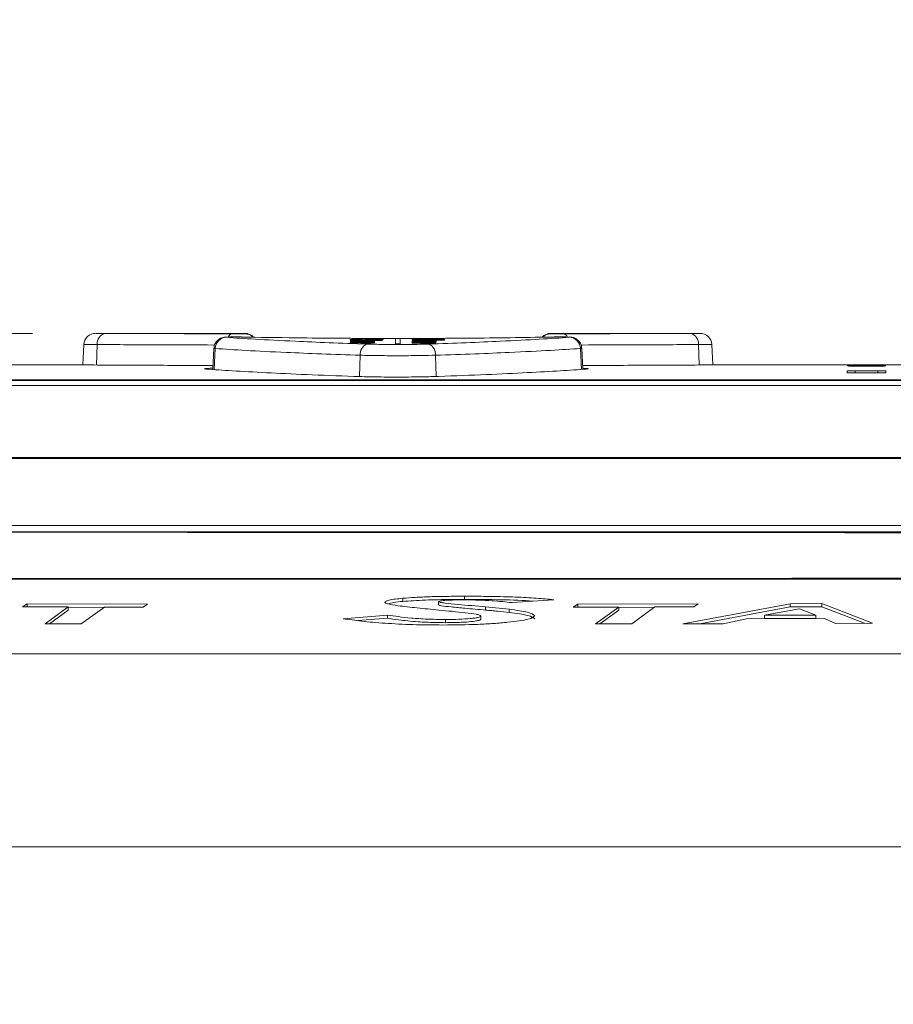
# Model space of a CAD drawing. Header units: millimetres. Extents: x 0 to 2100, y 0 to 1485.
# Tile 69 of 118: x 1197 to 1267, y 508 to 586. Entities that reach past the tile are written whole.
import ezdxf

# ---------------------------------------------------------------- set-up
doc = ezdxf.new("R2010")
doc.units = ezdxf.units.MM
doc.header["$LTSCALE"] = 5
doc.styles.add('SLDTEXTSTYLE1', font='TXT', dxfattribs={"width": 0.75})
doc.dimstyles.new('SLDDIMSTYLE0', dxfattribs={"dimtxt": 12.5, "dimasz": 15, "dimexe": 0, "dimexo": 0.0625, "dimgap": 3.125, "dimtad": 1, "dimdec": 0, "dimlfac": 0.8, "dimrnd": 1e-09, "dimzin": 12, "dimdsep": 46, "dimtxsty": 'SLDTEXTSTYLE1', "dimblk1": 'CLOSED', "dimblk2": 'CLOSED', "dimsah": 1, "dimcen": 0.09, "dimadec": 0, "dimazin": 3, "dimtfac": 1, "dimtofl": 0, "dimtmove": 0, "dimatfit": 3, "dimldrblk": 'CLOSED', "dimfxl": 0, "dimfrac": 2, "dimtolj": 1, "dimtzin": 12, "dimarcsym": 0})

# ---------------------------------------------------------------- blocks, each defined once
blk = doc.blocks.new('_CLOSED')
at = {"color": 0, "linetype": 'ByBlock', "lineweight": -2}
for p, q in [((-1, 0.166667), (0, 0)), ((-1, 0.166667), (-1, -0.166667)), ((0, 0), (-1, -0.166667)), ((0, 0), (-1, 0))]:
    blk.add_line(p, q, dxfattribs=at)
blk = doc.blocks.new('_D_9')
at = {"color": 7, "linetype": 'Continuous', "lineweight": 0}
for p, q in [((868.464, 549.436), (868.464, 715.615)), ((1433.193, 262.981), (1433.193, 715.615)), ((1433.193, 710.615), (868.464, 710.615))]:
    blk.add_line(p, q, dxfattribs=at)
at = {"color": 7, "linetype": 'Continuous', "lineweight": 0, "xscale": 15, "yscale": 15, "rotation": 180.0000000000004}
blk.add_blockref('_CLOSED', (868.464, 710.615), dxfattribs=at)
at = {"color": 7, "linetype": 'Continuous', "lineweight": 0, "xscale": 15, "yscale": 15}
blk.add_blockref('_CLOSED', (1433.193, 710.615), dxfattribs=at)
at = {"color": 7, "linetype": 'Continuous', "lineweight": 0, "insert": (1136.974, 726.729), "char_height": 12.5, "attachment_point": 1, "style": 'SLDTEXTSTYLE1'}
blk.add_mtext('452', dxfattribs=at)
blk = doc.blocks.new('_D_10')
at = {"color": 7, "linetype": 'Continuous', "lineweight": 0}
for p, q in [((800.19, 450.178), (800.19, 745.615)), ((1433.193, 262.981), (1433.193, 745.615)), ((800.19, 740.615), (1433.193, 740.615))]:
    blk.add_line(p, q, dxfattribs=at)
at = {"color": 7, "linetype": 'Continuous', "lineweight": 0, "xscale": 15, "yscale": 15}
for p, rotation in [((800.19, 740.615), 179.9999999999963), ((1433.193, 740.615), 359.9999999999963)]:
    blk.add_blockref('_CLOSED', p, dxfattribs=dict(at, rotation=rotation))
at = {"color": 7, "linetype": 'Continuous', "lineweight": 0, "insert": (1102.837, 756.729), "char_height": 12.5, "attachment_point": 1, "style": 'SLDTEXTSTYLE1'}
blk.add_mtext('506', dxfattribs=at)
blk = doc.blocks.new('_D_11')
at = {"color": 7, "linetype": 'Continuous', "lineweight": 0}
for p, q in [((778.94, 335.178), (778.94, 775.615)), ((1433.193, 262.981), (1433.193, 775.615)), ((778.94, 770.615), (1433.193, 770.615))]:
    blk.add_line(p, q, dxfattribs=at)
at = {"color": 7, "linetype": 'Continuous', "lineweight": 0, "xscale": 15, "yscale": 15}
for p, rotation in [((778.94, 770.615), 180), ((1433.193, 770.615), 360)]:
    blk.add_blockref('_CLOSED', p, dxfattribs=dict(at, rotation=rotation))
at = {"color": 7, "linetype": 'Continuous', "lineweight": 0, "insert": (1092.212, 786.729), "char_height": 12.5, "attachment_point": 1, "style": 'SLDTEXTSTYLE1'}
blk.add_mtext('523', dxfattribs=at)
blk = doc.blocks.new('_D_15')
at = {"color": 7, "linetype": 'Continuous', "lineweight": 0}
for p, q in [((1198.267, 561.428), (672.69, 561.428)), ((677.69, 257.053), (677.69, 561.428)), ((829.752, 257.053), (672.69, 257.053))]:
    blk.add_line(p, q, dxfattribs=at)
at = {"color": 7, "linetype": 'Continuous', "lineweight": 0, "xscale": 15, "yscale": 15}
for p, rotation in [((677.69, 561.428), 90.00000000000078), ((677.69, 257.053), 270.0000000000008)]:
    blk.add_blockref('_CLOSED', p, dxfattribs=dict(at, rotation=rotation))
at = {"color": 7, "linetype": 'Continuous', "lineweight": 0, "insert": (661.576, 395.387), "char_height": 12.5, "attachment_point": 1, "rotation": 90, "style": 'SLDTEXTSTYLE1'}
blk.add_mtext('243', dxfattribs=at)
blk = doc.blocks.new('_D_18')
at = {"color": 7, "linetype": 'Continuous', "lineweight": 0}
for p, q in [((1155.061, 551.191), (1155.061, 685.615)), ((1433.193, 262.981), (1433.193, 685.615)), ((1433.193, 680.615), (1155.061, 680.615))]:
    blk.add_line(p, q, dxfattribs=at)
at = {"color": 7, "linetype": 'Continuous', "lineweight": 0, "xscale": 15, "yscale": 15, "rotation": 180.0000000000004}
blk.add_blockref('_CLOSED', (1155.061, 680.615), dxfattribs=at)
at = {"color": 7, "linetype": 'Continuous', "lineweight": 0, "xscale": 15, "yscale": 15}
blk.add_blockref('_CLOSED', (1433.193, 680.615), dxfattribs=at)
at = {"color": 7, "linetype": 'Continuous', "lineweight": 0, "insert": (1280.273, 696.729), "char_height": 12.5, "attachment_point": 1, "style": 'SLDTEXTSTYLE1'}
blk.add_mtext('223', dxfattribs=at)

msp = doc.modelspace()

# ---------------------------------------------------------------- linework, layer by layer
at = {"color": 7, "linetype": 'Continuous', "lineweight": 15}
for p, q in [((1215.12, 561.428), (1203.3, 561.428)), ((1203.648, 561.427), (1204.033, 561.426)), ((1239.399, 561.428), (1239.397, 561.394)), ((1251.219, 561.428), (1239.399, 561.428)), ((1250.486, 561.426), (1250.892, 561.427)), ((1202.331, 560.542), (1202.246, 558.922)), ((1223.501, 560.77), (1225.378, 560.77)), ((1223.501, 560.756), (1223.501, 560.77)), ((1224.498, 560.756), (1223.501, 560.756)), ((1225.082, 560.868), (1224.017, 560.868)), ((1224.029, 560.88), (1225.082, 560.88)), ((1224.357, 560.653), (1224.357, 560.712)), ((1224.39, 560.968), (1224.39, 560.955)), ((1224.654, 560.712), (1224.654, 560.667)), ((1225.082, 560.889), (1225.378, 560.889)), ((1225.082, 560.88), (1225.082, 560.889)), ((1225.082, 560.857), (1225.082, 560.868)), ((1225.378, 560.857), (1225.082, 560.857)), ((1225.378, 560.758), (1225.116, 560.758)), ((1225.345, 560.9), (1225.345, 560.913)), ((1225.378, 560.889), (1225.378, 560.88)), ((1225.378, 560.88), (1225.835, 560.88)), ((1225.378, 560.868), (1225.378, 560.857)), ((1226.022, 560.868), (1225.378, 560.868)), ((1225.378, 560.77), (1225.378, 560.758)), ((1227.072, 561.012), (1227.072, 560.595)), ((1227.447, 561.012), (1227.072, 561.012)), ((1227.072, 560.595), (1227.447, 560.595)), ((1227.447, 560.595), (1227.447, 561.012)), ((1228.407, 560.971), (1230.975, 560.971)), ((1228.407, 560.959), (1228.407, 560.971)), ((1230.58, 560.959), (1228.407, 560.959)), ((1228.407, 560.923), (1228.407, 560.936)), ((1228.407, 560.899), (1230.58, 560.899)), ((1228.407, 560.886), (1228.407, 560.899)), ((1230.975, 560.886), (1228.407, 560.886)), ((1228.407, 560.794), (1230.283, 560.794)), ((1228.407, 560.781), (1228.407, 560.794)), ((1229.413, 560.781), (1228.407, 560.781)), ((1228.407, 560.746), (1229.527, 560.746)), ((1228.407, 560.733), (1228.407, 560.746)), ((1229.555, 560.733), (1228.407, 560.733)), ((1228.407, 560.664), (1228.713, 560.664)), ((1228.407, 560.65), (1228.407, 560.664)), ((1230.283, 560.65), (1228.407, 560.65)), ((1229.126, 560.714), (1230.283, 560.714)), ((1229.263, 560.808), (1229.263, 560.86)), ((1230.283, 560.7), (1229.263, 560.7)), ((1229.298, 560.664), (1230.283, 560.664)), ((1229.559, 560.86), (1229.559, 560.821)), ((1230.283, 560.781), (1230.022, 560.781)), ((1230.283, 560.794), (1230.283, 560.781)), ((1230.283, 560.714), (1230.283, 560.7)), ((1230.283, 560.664), (1230.283, 560.65)), ((1230.975, 560.971), (1230.975, 560.953)), ((1230.975, 560.905), (1230.975, 560.886)), ((1252.273, 558.923), (1252.189, 560.542)), ((1212.65, 560.236), (1212.562, 558.561)), ((1241.956, 558.578), (1241.869, 560.236)), ((1201.637, 558.925), (1189.074, 558.925)), ((1275.73, 558.925), (1252.633, 558.925)), ((1262.958, 558.842), (1262.96, 558.883)), ((1265.351, 558.833), (1263.582, 558.833)), ((1263.585, 558.889), (1265.348, 558.889)), ((1265.973, 558.883), (1265.975, 558.842)), ((1262.931, 558.312), (1262.937, 558.438)), ((1265.38, 558.288), (1263.554, 558.288)), ((1263.563, 558.459), (1265.371, 558.459)), ((1265.996, 558.438), (1266.003, 558.312)), ((1173.299, 557.698), (1336.882, 557.698)), ((1336.882, 557.278), (1173.299, 557.278)), ((1336.085, 557.743), (1174.457, 557.743)), ((1174.604, 557.752), (1335.543, 557.752)), ((1166.745, 551.586), (1338.849, 551.586)), ((1338.849, 551.49), (1166.745, 551.49)), ((1165.945, 546.191), (1339.783, 546.191)), ((1227.656, 540.404), (1227.656, 540.154)), ((1230.49, 540.139), (1230.49, 539.888)), ((1232.55, 540.565), (1232.55, 540.315)), ((1236.323, 540.059), (1239.634, 540.292)), ((1197.831, 539.953), (1197.466, 539.724)), ((1197.466, 539.724), (1201.088, 539.712)), ((1207.397, 539.924), (1197.831, 539.953)), ((1197.831, 539.953), (1197.831, 539.702)), ((1201.088, 539.712), (1199.256, 538.379)), ((1199.6, 538.378), (1201.088, 539.461)), ((1201.088, 539.712), (1201.088, 539.461)), ((1201.088, 539.692), (1203.935, 539.683)), ((1202.128, 538.371), (1203.962, 539.703)), ((1203.962, 539.703), (1207.053, 539.695)), ((1207.053, 539.695), (1207.397, 539.924)), ((1236.104, 539.527), (1234.229, 539.715)), ((1234.229, 539.715), (1234.229, 539.464)), ((1236.104, 539.527), (1236.104, 539.276)), ((1241.535, 539.925), (1241.169, 539.695)), ((1241.169, 539.695), (1244.791, 539.703)), ((1251.1, 539.949), (1241.535, 539.925)), ((1241.535, 539.925), (1241.535, 539.674)), ((1244.791, 539.703), (1242.959, 538.365)), ((1243.305, 538.365), (1244.791, 539.452)), ((1244.791, 539.703), (1244.791, 539.452)), ((1244.791, 539.682), (1247.638, 539.689)), ((1245.831, 538.37), (1247.666, 539.71)), ((1247.666, 539.71), (1250.757, 539.718)), ((1258.411, 539.974), (1249.879, 538.378)), ((1250.757, 539.718), (1251.1, 539.949)), ((1251.24, 538.381), (1258.411, 539.723)), ((1256.367, 539.053), (1259.143, 539.568)), ((1260.911, 539.984), (1258.411, 539.974)), ((1258.411, 539.974), (1258.411, 539.723)), ((1258.411, 539.723), (1260.911, 539.733)), ((1259.143, 539.568), (1260.453, 539.066)), ((1264.94, 538.418), (1260.911, 539.984)), ((1260.911, 539.984), (1260.911, 539.733)), ((1260.911, 539.733), (1264.298, 538.416)), ((1226.445, 539.068), (1222.919, 538.783)), ((1224.092, 538.626), (1226.445, 538.817)), ((1226.445, 539.068), (1226.445, 538.817)), ((1231.052, 538.717), (1231.052, 538.466)), ((1233.848, 538.988), (1233.848, 538.737)), ((1253.085, 538.385), (1254.942, 538.771)), ((1254.942, 538.771), (1261.13, 538.79)), ((1260.453, 539.066), (1256.367, 539.053)), ((1256.367, 539.053), (1256.367, 538.802)), ((1256.367, 538.802), (1260.453, 538.815)), ((1260.453, 539.066), (1260.453, 538.815)), ((1261.13, 538.79), (1262.008, 538.409)), ((1199.256, 538.379), (1202.128, 538.371)), ((1242.959, 538.365), (1245.831, 538.37)), ((1249.879, 538.378), (1253.085, 538.385)), ((1262.008, 538.409), (1264.94, 538.418)), ((872.158, 520.675), (1355.701, 520.675))]:
    msp.add_line(p, q, dxfattribs=at)
at = {"color": 8, "linetype": 'Continuous', "lineweight": 15}
for p, q in [((1215.122, 561.394), (1215.12, 561.428)), ((1203.392, 560.538), (1203.333, 558.918)), ((1251.127, 560.538), (1251.186, 558.919)), ((1212.762, 560.227), (1212.68, 558.553)), ((1224.267, 559.692), (1224.215, 558.002)), ((1230.252, 559.692), (1230.304, 558.008)), ((1241.757, 560.227), (1241.839, 558.57)), ((1262.96, 558.883), (1262.96, 558.842)), ((1263.585, 558.889), (1263.585, 558.833)), ((1265.348, 558.889), (1265.348, 558.833)), ((1265.973, 558.883), (1265.973, 558.842)), ((1262.931, 558.312), (1262.931, 558.312)), ((1262.937, 558.438), (1262.937, 558.31)), ((1263.563, 558.459), (1263.563, 558.288)), ((1265.371, 558.459), (1265.371, 558.288)), ((1265.996, 558.438), (1265.996, 558.31)), ((1266.003, 558.312), (1266.003, 558.312))]:
    msp.add_line(p, q, dxfattribs=at)
at = {"color": 7, "linetype": 'Continuous', "lineweight": 15}
for centre, radius, start, end in [((1203.267, 560.491), 0.937, 89.81913, 176.35163), ((1204.204, 560.627), 0.817, 102.04759, 186.28664), ((1215.12, 560.491), 0.937, 42.93671, 89.53279), ((1239.399, 560.491), 0.938, 90.32044, 136.66018), ((1250.315, 560.627), 0.817, 353.71336, 77.95241), ((1251.252, 560.491), 0.937, 3.4533, 90.18087), ((1213.677, 560.201), 0.916, 92.48712, 178.33685), ((1225.106, 559.786), 0.843, 109.85551, 186.42073), ((1229.414, 559.786), 0.843, 353.57927, 70.14449), ((1240.842, 560.201), 0.916, 1.66315, 87.51288)]:
    msp.add_arc(centre, radius, start, end, dxfattribs=at)
at = {"color": 8, "linetype": 'Continuous', "lineweight": 15}
for centre, radius, start, end in [((1214.144, 561.069), 0.33, 105.42909, 166.25977), ((1215.122, 560.457), 0.938, 45.99675, 90.00051), ((1239.397, 560.457), 0.938, 89.99944, 134.20631), ((1240.373, 561.066), 0.334, 12.99024, 74.42003)]:
    msp.add_arc(centre, radius, start, end, dxfattribs=at)
at = {"color": 7, "linetype": 'Continuous', "lineweight": 15}
for centre, major_axis, ratio, start_param, end_param in [((1481.639, -265.821), (6941.142, 0), 0.119181, 1.607955, 1.607995), ((1227.682, -265.821), (0, 827.25), 0.102073, 0.042891, 0.043281), ((1130.994, -265.821), (2295.618, 0), 0.36036, 1.529694, 1.529818), ((1208.712, -265.821), (0, 827.25), 0.56875, 6.246385, 6.246783), ((1319.435, -265.821), (2639.201, 0), 0.313447, 1.60447, 1.605294), ((1136.724, -265.821), (2623.35, 0), 0.315341, 1.535012, 1.53584), ((1232.202, -265.821), (0, 827.25), 0.102073, 0.03833, 0.03872), ((1318.971, -265.821), (2596.645, 0), 0.318584, 1.604691, 1.605386), ((1139.311, -265.821), (2577.575, 0), 0.320941, 1.535227, 1.535915)]:
    msp.add_ellipse(centre, major_axis=major_axis, ratio=ratio, start_param=start_param, end_param=end_param, dxfattribs=at)
at = {"color": 8, "linetype": 'Continuous', "lineweight": 15}
for points, knots in [([(1203.3, 561.428), (1203.298, 561.428), (1203.291, 561.428), (1203.447, 561.428), (1203.633, 561.427), (1203.648, 561.427)], [0, 0, 0, 0, 0.349298, 0.950299, 1, 1, 1, 1]), ([(1250.892, 561.427), (1250.922, 561.427), (1251.12, 561.428), (1251.25, 561.428), (1251.226, 561.428), (1251.219, 561.428)], [0, 0, 0, 0, 0.110132, 0.737268, 1, 1, 1, 1]), ([(1203.392, 560.538), (1203.181, 560.538), (1202.72, 560.539), (1202.357, 560.54), (1202.372, 560.54), (1202.377, 560.54)], [0, 0, 0, 0, 0.346058, 0.759358, 1, 1, 1, 1]), ([(1212.706, 560.503), (1211.212, 560.51), (1207.818, 560.524), (1204.98, 560.533), (1203.392, 560.538)], [0, 0, 0, 0, 0.440306, 1, 1, 1, 1]), ([(1251.127, 560.538), (1249.595, 560.533), (1246.761, 560.525), (1243.368, 560.51), (1241.81, 560.503)], [0, 0, 0, 0, 0.5407189, 1, 1, 1, 1]), ([(1252.142, 560.54), (1252.153, 560.54), (1252.19, 560.54), (1251.866, 560.539), (1251.374, 560.538), (1251.127, 560.538)], [0, 0, 0, 0, 0.172789, 0.586395, 1, 1, 1, 1]), ([(1212.762, 560.227), (1212.725, 560.229), (1212.656, 560.231), (1212.669, 560.234), (1212.675, 560.235)], [0, 0, 0, 0, 0.535999, 1, 1, 1, 1]), ([(1241.844, 560.235), (1241.85, 560.234), (1241.863, 560.231), (1241.794, 560.229), (1241.757, 560.227)], [0, 0, 0, 0, 0.464001, 1, 1, 1, 1])]:
    msp.add_open_spline(points, degree=3, knots=knots, dxfattribs=at)
at = {"color": 7, "linetype": 'Continuous', "lineweight": 15}
for points, knots in [([(1204.033, 561.426), (1205.527, 561.422), (1208.567, 561.412), (1212.206, 561.396), (1214.056, 561.388)], [0, 0, 0, 0, 0.491396, 1, 1, 1, 1]), ([(1214.85, 561.14), (1214.839, 561.141), (1214.75, 561.143), (1214.525, 561.145), (1214.207, 561.145), (1213.902, 561.141), (1213.664, 561.134), (1213.554, 561.13), (1213.415, 561.111), (1213.269, 561.075), (1213.067, 560.981), (1212.854, 560.797), (1212.69, 560.531), (1212.669, 560.332), (1212.659, 560.238)], [0, 0, 0, 0, 0.015208, 0.11771, 0.22496, 0.331377, 0.440957, 0.542686, 0.577354, 0.627127, 0.695781, 0.80019, 0.906065, 1, 1, 1, 1]), ([(1214.836, 561.14), (1214.759, 561.141), (1214.604, 561.144), (1214.333, 561.145), (1214.071, 561.143), (1213.842, 561.139), (1213.672, 561.134), (1213.584, 561.127), (1213.58, 561.12), (1213.622, 561.117), (1213.637, 561.115)], [0, 0, 0, 0, 0.13191, 0.263794, 0.395665, 0.527573, 0.659564, 0.791644, 0.923784, 1, 1, 1, 1]), ([(1214.056, 561.388), (1214.14, 561.387), (1214.308, 561.387), (1214.573, 561.387), (1214.81, 561.388), (1214.995, 561.39), (1215.104, 561.392), (1215.116, 561.394), (1215.122, 561.394)], [0, 0, 0, 0, 0.172317, 0.344628, 0.516974, 0.689388, 0.861874, 1, 1, 1, 1]), ([(1239.684, 561.14), (1238.678, 561.123), (1236.666, 561.087), (1233.289, 561.049), (1229.765, 561.026), (1226.162, 561.022), (1222.599, 561.038), (1218.689, 561.074), (1216.253, 561.116), (1214.836, 561.14)], [0, 0, 0, 0, 0.1353246, 0.2706486, 0.4059459, 0.5412429, 0.6765426, 0.8118427, 1, 1, 1, 1]), ([(1239.397, 561.394), (1239.406, 561.394), (1239.423, 561.392), (1239.556, 561.39), (1239.753, 561.388), (1239.998, 561.387), (1240.247, 561.387), (1240.397, 561.387), (1240.463, 561.388)], [0, 0, 0, 0, 0.17253, 0.34502, 0.517442, 0.689795, 0.862108, 1, 1, 1, 1]), ([(1241.86, 560.238), (1241.849, 560.337), (1241.828, 560.528), (1241.686, 560.762), (1241.519, 560.928), (1241.352, 561.031), (1241.205, 561.088), (1241.092, 561.113), (1241.017, 561.123), (1240.942, 561.13), (1240.825, 561.136), (1240.606, 561.141), (1240.297, 561.145), (1239.978, 561.144), (1239.744, 561.142), (1239.649, 561.14), (1239.631, 561.139)], [0, 0, 0, 0, 0.09707, 0.188044, 0.263947, 0.328219, 0.381171, 0.420862, 0.448389, 0.478948, 0.552962, 0.665733, 0.766769, 0.872331, 0.976987, 1, 1, 1, 1]), ([(1240.882, 561.115), (1240.897, 561.117), (1240.939, 561.12), (1240.936, 561.127), (1240.847, 561.134), (1240.678, 561.139), (1240.448, 561.143), (1240.186, 561.145), (1239.915, 561.144), (1239.761, 561.141), (1239.684, 561.14)], [0, 0, 0, 0, 0.0762156, 0.2083562, 0.3404363, 0.4724265, 0.6043354, 0.7362056, 0.8680898, 1, 1, 1, 1]), ([(1240.463, 561.388), (1242.252, 561.396), (1245.892, 561.412), (1248.937, 561.421), (1250.486, 561.426)], [0, 0, 0, 0, 0.49139, 1, 1, 1, 1]), ([(1213.637, 561.115), (1214.352, 561.067), (1215.802, 560.969), (1218.705, 560.82), (1221.743, 560.687), (1223.789, 560.615), (1224.819, 560.579)], [0, 0, 0, 0, 0.287635, 0.583597, 0.790286, 1, 1, 1, 1]), ([(1223.468, 560.931), (1223.477, 560.936), (1223.491, 560.945), (1223.641, 560.956), (1223.852, 560.963), (1224.112, 560.967), (1224.298, 560.967), (1224.39, 560.968)], [0, 0, 0, 0, 0.285705, 0.468117, 0.651273, 0.825428, 1, 1, 1, 1]), ([(1224.23, 560.898), (1224.145, 560.898), (1223.975, 560.899), (1223.756, 560.904), (1223.583, 560.912), (1223.484, 560.921), (1223.473, 560.928), (1223.468, 560.931)], [0, 0, 0, 0, 0.189339, 0.379571, 0.560554, 0.805064, 1, 1, 1, 1]), ([(1223.468, 560.865), (1223.471, 560.867), (1223.475, 560.871), (1223.533, 560.875), (1223.611, 560.878), (1223.781, 560.881), (1223.923, 560.88), (1224.029, 560.88)], [0, 0, 0, 0, 0.223349, 0.358616, 0.494479, 0.620512, 1, 1, 1, 1]), ([(1223.497, 560.856), (1223.493, 560.857), (1223.485, 560.858), (1223.473, 560.861), (1223.47, 560.863), (1223.468, 560.865)], [0, 0, 0, 0, 0.250193, 0.500458, 1, 1, 1, 1]), ([(1223.468, 560.817), (1223.481, 560.822), (1223.502, 560.831), (1223.676, 560.84), (1223.905, 560.847), (1224.173, 560.85), (1224.36, 560.85), (1224.44, 560.85)], [0, 0, 0, 0, 0.2610135, 0.4383367, 0.6154847, 0.8369428, 1, 1, 1, 1]), ([(1224.466, 560.784), (1224.32, 560.784), (1224.086, 560.785), (1223.79, 560.79), (1223.61, 560.798), (1223.491, 560.807), (1223.476, 560.814), (1223.468, 560.817)], [0, 0, 0, 0, 0.292468, 0.468316, 0.644815, 0.812733, 1, 1, 1, 1]), ([(1223.468, 560.689), (1223.48, 560.694), (1223.498, 560.703), (1223.668, 560.714), (1223.878, 560.721), (1224.139, 560.725), (1224.326, 560.725), (1224.424, 560.726)], [0, 0, 0, 0, 0.265568, 0.443254, 0.620944, 0.800205, 1, 1, 1, 1]), ([(1224.028, 560.654), (1223.925, 560.655), (1223.734, 560.659), (1223.557, 560.669), (1223.479, 560.679), (1223.472, 560.685), (1223.468, 560.689)], [0, 0, 0, 0, 0.3067678, 0.5692296, 0.790637, 1, 1, 1, 1]), ([(1224.39, 560.955), (1224.297, 560.955), (1224.146, 560.954), (1223.965, 560.95), (1223.845, 560.945), (1223.774, 560.938), (1223.768, 560.934), (1223.765, 560.932)], [0, 0, 0, 0, 0.267829, 0.434848, 0.601649, 0.835849, 1, 1, 1, 1]), ([(1223.765, 560.932), (1223.774, 560.928), (1223.788, 560.922), (1223.898, 560.916), (1224.019, 560.913), (1224.132, 560.911), (1224.195, 560.911), (1224.213, 560.911)], [0, 0, 0, 0, 0.387382, 0.576269, 0.767002, 0.936126, 1, 1, 1, 1]), ([(1224.017, 560.868), (1223.987, 560.868), (1223.932, 560.868), (1223.861, 560.868), (1223.814, 560.867), (1223.785, 560.866), (1223.767, 560.864), (1223.766, 560.863), (1223.765, 560.862)], [0, 0, 0, 0, 0.255445, 0.469231, 0.585859, 0.701769, 0.825244, 1, 1, 1, 1]), ([(1223.765, 560.862), (1223.765, 560.862), (1223.765, 560.861), (1223.768, 560.859), (1223.771, 560.858), (1223.773, 560.857)], [0, 0, 0, 0, 0.249902, 0.624756, 1, 1, 1, 1]), ([(1224.441, 560.838), (1224.328, 560.837), (1224.157, 560.837), (1223.95, 560.833), (1223.831, 560.828), (1223.771, 560.822), (1223.767, 560.819), (1223.765, 560.817)], [0, 0, 0, 0, 0.346443, 0.527287, 0.708816, 0.884402, 1, 1, 1, 1]), ([(1223.765, 560.817), (1223.77, 560.815), (1223.78, 560.811), (1223.872, 560.805), (1224.002, 560.8), (1224.199, 560.797), (1224.354, 560.797), (1224.451, 560.797)], [0, 0, 0, 0, 0.179625, 0.360955, 0.522497, 0.703755, 1, 1, 1, 1]), ([(1224.357, 560.712), (1224.268, 560.711), (1224.118, 560.711), (1223.936, 560.706), (1223.823, 560.7), (1223.771, 560.694), (1223.767, 560.69), (1223.765, 560.688)], [0, 0, 0, 0, 0.294832, 0.491094, 0.687559, 0.879512, 1, 1, 1, 1]), ([(1223.765, 560.688), (1223.77, 560.685), (1223.779, 560.68), (1223.866, 560.673), (1223.966, 560.67), (1224.036, 560.668), (1224.061, 560.668)], [0, 0, 0, 0, 0.365962, 0.611978, 0.858355, 1, 1, 1, 1]), ([(1224.213, 560.911), (1224.263, 560.911), (1224.355, 560.912), (1224.473, 560.915), (1224.528, 560.918), (1224.554, 560.92), (1224.56, 560.921)], [0, 0, 0, 0, 0.3123662, 0.5839088, 0.9069146, 1, 1, 1, 1]), ([(1224.851, 560.914), (1224.807, 560.911), (1224.729, 560.906), (1224.542, 560.9), (1224.372, 560.898), (1224.267, 560.898), (1224.23, 560.898)], [0, 0, 0, 0, 0.3535743, 0.6093862, 0.8659896, 1, 1, 1, 1]), ([(1224.442, 560.653), (1224.435, 560.653), (1224.421, 560.653), (1224.393, 560.653), (1224.372, 560.653), (1224.357, 560.653)], [0, 0, 0, 0, 0.250002, 0.500004, 1, 1, 1, 1]), ([(1224.424, 560.726), (1224.576, 560.725), (1224.824, 560.724), (1225.127, 560.717), (1225.311, 560.708), (1225.401, 560.699), (1225.408, 560.692), (1225.411, 560.689)], [0, 0, 0, 0, 0.304994, 0.496591, 0.688529, 0.870395, 1, 1, 1, 1]), ([(1224.44, 560.85), (1224.51, 560.85), (1224.707, 560.85), (1224.989, 560.847), (1225.144, 560.841), (1225.205, 560.839)], [0, 0, 0, 0, 0.252219, 0.70781, 1, 1, 1, 1]), ([(1225.115, 560.817), (1225.11, 560.82), (1225.099, 560.824), (1225.003, 560.83), (1224.86, 560.835), (1224.667, 560.837), (1224.519, 560.837), (1224.441, 560.838)], [0, 0, 0, 0, 0.187641, 0.377305, 0.539788, 0.757344, 1, 1, 1, 1]), ([(1225.411, 560.689), (1225.403, 560.685), (1225.388, 560.677), (1225.246, 560.667), (1225.049, 560.659), (1224.772, 560.654), (1224.562, 560.653), (1224.442, 560.653)], [0, 0, 0, 0, 0.210893, 0.388899, 0.566535, 0.75117, 1, 1, 1, 1]), ([(1224.451, 560.797), (1224.567, 560.797), (1224.743, 560.798), (1224.947, 560.802), (1225.062, 560.808), (1225.111, 560.813), (1225.114, 560.816), (1225.115, 560.817)], [0, 0, 0, 0, 0.360587, 0.547345, 0.734473, 0.917513, 1, 1, 1, 1]), ([(1225.411, 560.817), (1225.398, 560.812), (1225.377, 560.804), (1225.196, 560.794), (1224.978, 560.788), (1224.724, 560.784), (1224.55, 560.784), (1224.466, 560.784)], [0, 0, 0, 0, 0.263479, 0.450169, 0.636746, 0.823894, 1, 1, 1, 1]), ([(1224.875, 560.754), (1224.844, 560.755), (1224.782, 560.755), (1224.657, 560.756), (1224.562, 560.756), (1224.498, 560.756)], [0, 0, 0, 0, 0.250408, 0.500999, 1, 1, 1, 1]), ([(1224.56, 560.921), (1224.585, 560.923), (1224.635, 560.928), (1224.707, 560.939), (1224.789, 560.947), (1224.844, 560.952)], [0, 0, 0, 0, 0.251075, 0.501344, 1, 1, 1, 1]), ([(1225.115, 560.689), (1225.107, 560.693), (1225.093, 560.699), (1224.977, 560.706), (1224.841, 560.71), (1224.724, 560.712), (1224.664, 560.712), (1224.654, 560.712)], [0, 0, 0, 0, 0.32373, 0.545499, 0.767987, 0.961297, 1, 1, 1, 1]), ([(1224.654, 560.667), (1224.681, 560.668), (1224.737, 560.668), (1224.838, 560.669), (1224.913, 560.671), (1224.953, 560.672), (1224.957, 560.673)], [0, 0, 0, 0, 0.251458, 0.503449, 0.946015, 1, 1, 1, 1]), ([(1224.819, 560.579), (1225.221, 560.568), (1226.025, 560.547), (1227.44, 560.54), (1228.716, 560.551), (1229.405, 560.571), (1229.7, 560.579)], [0, 0, 0, 0, 0.266888, 0.533727, 0.800435, 1, 1, 1, 1]), ([(1224.844, 560.952), (1224.9, 560.955), (1224.989, 560.96), (1225.201, 560.964), (1225.332, 560.964), (1225.399, 560.964)], [0, 0, 0, 0, 0.446785, 0.715503, 1, 1, 1, 1]), ([(1225.196, 560.949), (1225.153, 560.946), (1225.074, 560.941), (1225.013, 560.933), (1224.95, 560.924), (1224.884, 560.917), (1224.851, 560.914)], [0, 0, 0, 0, 0.246006, 0.456323, 0.727705, 1, 1, 1, 1]), ([(1225.115, 560.743), (1225.111, 560.744), (1225.104, 560.747), (1225.047, 560.75), (1224.969, 560.753), (1224.907, 560.754), (1224.875, 560.754)], [0, 0, 0, 0, 0.25184, 0.505455, 0.746377, 1, 1, 1, 1]), ([(1224.957, 560.673), (1224.982, 560.674), (1225.045, 560.677), (1225.105, 560.683), (1225.112, 560.687), (1225.115, 560.689)], [0, 0, 0, 0, 0.250013, 0.639912, 1, 1, 1, 1]), ([(1225.038, 560.734), (1225.049, 560.735), (1225.07, 560.736), (1225.104, 560.739), (1225.111, 560.741), (1225.115, 560.743)], [0, 0, 0, 0, 0.252173, 0.505066, 1, 1, 1, 1]), ([(1225.116, 560.758), (1225.153, 560.757), (1225.234, 560.755), (1225.338, 560.751), (1225.401, 560.747), (1225.408, 560.744), (1225.411, 560.742)], [0, 0, 0, 0, 0.251958, 0.558275, 0.780711, 1, 1, 1, 1]), ([(1225.423, 560.952), (1225.402, 560.952), (1225.348, 560.952), (1225.266, 560.951), (1225.219, 560.95), (1225.196, 560.949)], [0, 0, 0, 0, 0.253089, 0.641429, 1, 1, 1, 1]), ([(1225.205, 560.839), (1225.237, 560.838), (1225.326, 560.833), (1225.4, 560.826), (1225.408, 560.82), (1225.411, 560.817)], [0, 0, 0, 0, 0.251682, 0.696805, 1, 1, 1, 1]), ([(1225.411, 560.742), (1225.41, 560.741), (1225.407, 560.739), (1225.383, 560.735), (1225.347, 560.732), (1225.323, 560.73)], [0, 0, 0, 0, 0.251191, 0.5030025, 1, 1, 1, 1]), ([(1226.103, 560.934), (1226.09, 560.928), (1226.071, 560.92), (1225.907, 560.909), (1225.713, 560.904), (1225.515, 560.901), (1225.391, 560.901), (1225.345, 560.9)], [0, 0, 0, 0, 0.355181, 0.540295, 0.72676, 0.897817, 1, 1, 1, 1]), ([(1225.345, 560.913), (1225.414, 560.914), (1225.529, 560.914), (1225.666, 560.918), (1225.758, 560.922), (1225.801, 560.928), (1225.805, 560.932), (1225.806, 560.933)], [0, 0, 0, 0, 0.250644, 0.419235, 0.588109, 0.818482, 1, 1, 1, 1]), ([(1225.399, 560.964), (1225.48, 560.964), (1225.64, 560.963), (1225.847, 560.959), (1226.009, 560.952), (1226.091, 560.943), (1226.099, 560.937), (1226.103, 560.934)], [0, 0, 0, 0, 0.189034, 0.379018, 0.55565, 0.820294, 1, 1, 1, 1]), ([(1225.806, 560.933), (1225.802, 560.937), (1225.795, 560.942), (1225.699, 560.948), (1225.601, 560.951), (1225.502, 560.952), (1225.44, 560.952), (1225.423, 560.952)], [0, 0, 0, 0, 0.415853, 0.584773, 0.753552, 0.930228, 1, 1, 1, 1]), ([(1228.374, 560.84), (1228.385, 560.844), (1228.403, 560.853), (1228.573, 560.863), (1228.783, 560.869), (1229.045, 560.872), (1229.231, 560.872), (1229.329, 560.872)], [0, 0, 0, 0, 0.265594, 0.443266, 0.620941, 0.800216, 1, 1, 1, 1]), ([(1228.933, 560.808), (1228.83, 560.81), (1228.639, 560.813), (1228.462, 560.822), (1228.384, 560.831), (1228.377, 560.837), (1228.374, 560.84)], [0, 0, 0, 0, 0.306803, 0.569311, 0.790713, 1, 1, 1, 1]), ([(1228.374, 560.688), (1228.382, 560.692), (1228.397, 560.698), (1228.494, 560.706), (1228.627, 560.711), (1228.748, 560.712), (1228.821, 560.713), (1228.831, 560.713)], [0, 0, 0, 0, 0.31495, 0.544119, 0.723989, 0.964037, 1, 1, 1, 1]), ([(1228.713, 560.664), (1228.666, 560.665), (1228.556, 560.668), (1228.429, 560.676), (1228.377, 560.683), (1228.374, 560.687), (1228.374, 560.688)], [0, 0, 0, 0, 0.247598, 0.569815, 0.882386, 1, 1, 1, 1]), ([(1229.263, 560.86), (1229.173, 560.86), (1229.024, 560.859), (1228.842, 560.855), (1228.729, 560.85), (1228.676, 560.844), (1228.672, 560.841), (1228.67, 560.839)], [0, 0, 0, 0, 0.2948569, 0.4911235, 0.6875947, 0.8795379, 1, 1, 1, 1]), ([(1228.67, 560.839), (1228.675, 560.837), (1228.685, 560.832), (1228.771, 560.826), (1228.871, 560.823), (1228.941, 560.821), (1228.966, 560.821)], [0, 0, 0, 0, 0.365859, 0.611849, 0.858202, 1, 1, 1, 1]), ([(1228.933, 560.699), (1228.892, 560.699), (1228.817, 560.698), (1228.735, 560.694), (1228.685, 560.69), (1228.672, 560.687), (1228.67, 560.685), (1228.67, 560.684)], [0, 0, 0, 0, 0.269538, 0.487054, 0.704281, 0.945044, 1, 1, 1, 1]), ([(1228.67, 560.684), (1228.677, 560.682), (1228.691, 560.676), (1228.784, 560.67), (1228.917, 560.666), (1229.09, 560.664), (1229.222, 560.664), (1229.298, 560.664)], [0, 0, 0, 0, 0.2075195, 0.4164182, 0.5609154, 0.7475148, 1, 1, 1, 1]), ([(1229.173, 560.934), (1229.141, 560.933), (1229.078, 560.932), (1228.953, 560.931), (1228.858, 560.93), (1228.796, 560.929)], [0, 0, 0, 0, 0.250003, 0.500008, 1, 1, 1, 1]), ([(1228.796, 560.929), (1228.83, 560.929), (1228.898, 560.928), (1229, 560.927), (1229.102, 560.926), (1229.17, 560.925), (1229.203, 560.925)], [0, 0, 0, 0, 0.250008, 0.500037, 0.750015, 1, 1, 1, 1]), ([(1228.831, 560.713), (1228.855, 560.713), (1228.904, 560.714), (1229.003, 560.714), (1229.077, 560.714), (1229.126, 560.714)], [0, 0, 0, 0, 0.2503718, 0.5007577, 1, 1, 1, 1]), ([(1229.263, 560.7), (1229.235, 560.7), (1229.18, 560.7), (1229.07, 560.7), (1228.988, 560.7), (1228.933, 560.699)], [0, 0, 0, 0, 0.250411, 0.500861, 1, 1, 1, 1]), ([(1229.347, 560.808), (1229.34, 560.808), (1229.326, 560.808), (1229.298, 560.808), (1229.277, 560.808), (1229.263, 560.808)], [0, 0, 0, 0, 0.250002, 0.500004, 1, 1, 1, 1]), ([(1229.329, 560.872), (1229.481, 560.872), (1229.729, 560.872), (1230.032, 560.865), (1230.217, 560.857), (1230.306, 560.848), (1230.313, 560.843), (1230.316, 560.84)], [0, 0, 0, 0, 0.305017, 0.496624, 0.688572, 0.870431, 1, 1, 1, 1]), ([(1230.316, 560.84), (1230.308, 560.836), (1230.293, 560.829), (1230.151, 560.82), (1229.955, 560.813), (1229.678, 560.809), (1229.468, 560.808), (1229.347, 560.808)], [0, 0, 0, 0, 0.210831, 0.388806, 0.56641, 0.751048, 1, 1, 1, 1]), ([(1230.02, 560.762), (1230.015, 560.764), (1230.004, 560.769), (1229.918, 560.775), (1229.791, 560.779), (1229.62, 560.781), (1229.487, 560.781), (1229.413, 560.781)], [0, 0, 0, 0, 0.2039106, 0.4100035, 0.5468486, 0.7469627, 1, 1, 1, 1]), ([(1229.527, 560.746), (1229.59, 560.747), (1229.694, 560.747), (1229.83, 560.748), (1229.919, 560.75), (1229.979, 560.754), (1230.015, 560.758), (1230.019, 560.76), (1230.02, 560.762)], [0, 0, 0, 0, 0.265747, 0.438827, 0.576272, 0.713425, 0.867357, 1, 1, 1, 1]), ([(1229.863, 560.734), (1229.837, 560.734), (1229.786, 560.733), (1229.683, 560.733), (1229.606, 560.733), (1229.555, 560.733)], [0, 0, 0, 0, 0.250658, 0.501038, 1, 1, 1, 1]), ([(1230.02, 560.84), (1230.012, 560.843), (1229.998, 560.849), (1229.882, 560.855), (1229.746, 560.859), (1229.629, 560.86), (1229.569, 560.86), (1229.559, 560.86)], [0, 0, 0, 0, 0.323767, 0.545535, 0.768023, 0.961333, 1, 1, 1, 1]), ([(1229.559, 560.821), (1229.587, 560.821), (1229.642, 560.821), (1229.743, 560.822), (1229.818, 560.824), (1229.858, 560.825), (1229.863, 560.825)], [0, 0, 0, 0, 0.251466, 0.503464, 0.946079, 1, 1, 1, 1]), ([(1229.7, 560.579), (1230.716, 560.615), (1232.763, 560.687), (1235.767, 560.818), (1238.69, 560.967), (1240.144, 561.066), (1240.882, 561.115)], [0, 0, 0, 0, 0.206688, 0.416403, 0.704036, 1, 1, 1, 1]), ([(1229.863, 560.825), (1229.887, 560.826), (1229.95, 560.829), (1230.01, 560.834), (1230.017, 560.838), (1230.02, 560.84)], [0, 0, 0, 0, 0.2500514, 0.6398955, 1, 1, 1, 1]), ([(1230.316, 560.758), (1230.309, 560.755), (1230.296, 560.749), (1230.207, 560.742), (1230.08, 560.737), (1229.958, 560.735), (1229.879, 560.734), (1229.863, 560.734)], [0, 0, 0, 0, 0.3109936, 0.5281133, 0.7041599, 0.936647, 1, 1, 1, 1]), ([(1230.022, 560.781), (1230.085, 560.779), (1230.213, 560.775), (1230.305, 560.766), (1230.313, 560.76), (1230.316, 560.758)], [0, 0, 0, 0, 0.362942, 0.730048, 1, 1, 1, 1]), ([(1224.267, 559.692), (1223.222, 559.727), (1221.117, 559.799), (1218.025, 559.93), (1215.018, 560.079), (1213.521, 560.178), (1212.762, 560.227)], [0, 0, 0, 0, 0.206724, 0.416475, 0.704069, 1, 1, 1, 1]), ([(1230.252, 559.692), (1229.89, 559.683), (1229.045, 559.664), (1227.481, 559.652), (1225.747, 559.659), (1224.761, 559.681), (1224.267, 559.692)], [0, 0, 0, 0, 0.199535, 0.466267, 0.73314, 1, 1, 1, 1]), ([(1241.757, 560.227), (1241.022, 560.179), (1239.529, 560.081), (1236.542, 559.932), (1233.417, 559.8), (1231.312, 559.728), (1230.252, 559.692)], [0, 0, 0, 0, 0.2875939, 0.5835247, 0.7902496, 1, 1, 1, 1]), ([(1201.637, 558.925), (1201.63, 558.925), (1201.613, 558.925), (1202.041, 558.923), (1202.588, 558.921), (1202.838, 558.92)], [0, 0, 0, 0, 0.239446, 0.651954, 1, 1, 1, 1]), ([(1202.838, 558.92), (1203.624, 558.917), (1205.196, 558.911), (1208.376, 558.894), (1210.954, 558.881), (1212.579, 558.873)], [0, 0, 0, 0, 0.270039, 0.540081, 1, 1, 1, 1]), ([(1241.94, 558.874), (1242.561, 558.877), (1244.142, 558.885), (1247.445, 558.903), (1249.84, 558.913), (1251.431, 558.92)], [0, 0, 0, 0, 0.178176, 0.454269, 1, 1, 1, 1]), ([(1251.431, 558.92), (1251.722, 558.921), (1252.305, 558.923), (1252.689, 558.925), (1252.646, 558.925), (1252.633, 558.925)], [0, 0, 0, 0, 0.412662, 0.825357, 1, 1, 1, 1]), ([(1263.582, 558.833), (1263.512, 558.833), (1263.371, 558.833), (1263.182, 558.835), (1263.043, 558.837), (1262.969, 558.84), (1262.961, 558.841), (1262.958, 558.842)], [0, 0, 0, 0, 0.215598, 0.431005, 0.648187, 0.858738, 1, 1, 1, 1]), ([(1262.96, 558.883), (1262.968, 558.884), (1262.982, 558.885), (1263.09, 558.887), (1263.25, 558.889), (1263.425, 558.889), (1263.539, 558.889), (1263.585, 558.889)], [0, 0, 0, 0, 0.215818, 0.431442, 0.648915, 0.859802, 1, 1, 1, 1]), ([(1265.348, 558.889), (1265.419, 558.889), (1265.56, 558.889), (1265.749, 558.888), (1265.889, 558.887), (1265.962, 558.885), (1265.97, 558.884), (1265.973, 558.883)], [0, 0, 0, 0, 0.216049, 0.431908, 0.649508, 0.860373, 1, 1, 1, 1]), ([(1265.975, 558.842), (1265.968, 558.841), (1265.954, 558.839), (1265.846, 558.836), (1265.686, 558.834), (1265.511, 558.833), (1265.397, 558.833), (1265.351, 558.833)], [0, 0, 0, 0, 0.216066, 0.431948, 0.649394, 0.859901, 1, 1, 1, 1]), ([(1211.933, 558.618), (1211.925, 558.615), (1211.908, 558.607), (1212.002, 558.599), (1212.052, 558.595)], [0, 0, 0, 0, 0.4639672, 1, 1, 1, 1]), ([(1212.568, 558.661), (1212.432, 558.657), (1212.115, 558.648), (1212, 558.636), (1211.934, 558.629)], [0, 0, 0, 0, 0.426437, 1, 1, 1, 1]), ([(1212.052, 558.595), (1212.699, 558.55), (1213.993, 558.458), (1216.73, 558.307), (1219.946, 558.154), (1222.489, 558.06), (1223.774, 558.013)], [0, 0, 0, 0, 0.251847, 0.503694, 0.749284, 1, 1, 1, 1]), ([(1223.774, 558.013), (1224.327, 557.997), (1225.435, 557.966), (1227.383, 557.956), (1229.14, 557.973), (1230.089, 558.001), (1230.496, 558.013)], [0, 0, 0, 0, 0.266833, 0.533677, 0.800486, 1, 1, 1, 1]), ([(1230.496, 558.013), (1231.786, 558.061), (1234.367, 558.156), (1237.578, 558.309), (1240.299, 558.46), (1241.573, 558.55), (1242.217, 558.595)], [0, 0, 0, 0, 0.25185, 0.5037, 0.749289, 1, 1, 1, 1]), ([(1242.217, 558.595), (1242.285, 558.602), (1242.421, 558.617), (1242.316, 558.637), (1242.065, 558.648), (1241.952, 558.653)], [0, 0, 0, 0, 0.354209, 0.708401, 1, 1, 1, 1]), ([(1263.554, 558.288), (1263.483, 558.288), (1263.343, 558.288), (1263.155, 558.293), (1263.015, 558.299), (1262.942, 558.306), (1262.934, 558.31), (1262.931, 558.312)], [0, 0, 0, 0, 0.2149849, 0.4297758, 0.646451, 0.8567015, 1, 1, 1, 1]), ([(1262.937, 558.438), (1262.945, 558.44), (1262.959, 558.445), (1263.068, 558.452), (1263.228, 558.456), (1263.403, 558.459), (1263.517, 558.459), (1263.563, 558.459)], [0, 0, 0, 0, 0.215726, 0.431251, 0.648838, 0.860091, 1, 1, 1, 1]), ([(1265.371, 558.459), (1265.442, 558.459), (1265.583, 558.458), (1265.772, 558.455), (1265.912, 558.449), (1265.985, 558.443), (1265.993, 558.439), (1265.996, 558.438)], [0, 0, 0, 0, 0.216342, 0.432492, 0.650423, 0.861616, 1, 1, 1, 1]), ([(1266.003, 558.312), (1265.996, 558.309), (1265.981, 558.304), (1265.874, 558.296), (1265.714, 558.291), (1265.539, 558.288), (1265.425, 558.288), (1265.38, 558.288)], [0, 0, 0, 0, 0.216475, 0.43278, 0.650287, 0.860398, 1, 1, 1, 1]), ([(1338.55, 545.456), (1335.67, 545.467), (1323.856, 545.512), (1302.973, 545.56), (1280.263, 545.594), (1261.894, 545.611), (1247.443, 545.621), (1232.325, 545.629), (1216.5, 545.635), (1200.567, 545.639), (1184.432, 545.642), (1168.205, 545.643), (1151.919, 545.644), (1135.728, 545.645), (1118.06, 545.645), (1098.891, 545.645), (1078.08, 545.644), (1060.522, 545.644), (1046.303, 545.643), (1035.534, 545.641), (1024.696, 545.64), (1013.775, 545.637), (1002.817, 545.634), (991.758, 545.63), (980.654, 545.625), (965.772, 545.616), (947.275, 545.601), (925.299, 545.572), (907.934, 545.536), (889.362, 545.484), (878.08, 545.441), (869.615, 545.408)], [0, 0, 0, 0, 0.018698, 0.076722, 0.134904, 0.164096, 0.193287, 0.226093, 0.258993, 0.292262, 0.325695, 0.360347, 0.395102, 0.430014, 0.464942, 0.509826, 0.554717, 0.599727, 0.622331, 0.644932, 0.667618, 0.690303, 0.713223, 0.736144, 0.759623, 0.783103, 0.830307, 0.877753, 0.92528, 0.943938, 1, 1, 1, 1]), ([(869.714, 545.675), (880.993, 545.675), (899.44, 545.675), (925.356, 545.675), (945.741, 545.675), (964.758, 545.675), (982.339, 545.675), (1000.067, 545.675), (1017.837, 545.675), (1035.393, 545.675), (1052.619, 545.675), (1069.526, 545.675), (1086.289, 545.675), (1102.945, 545.675), (1119.15, 545.675), (1134.966, 545.675), (1150.447, 545.675), (1166.048, 545.675), (1181.986, 545.675), (1198.291, 545.675), (1214.891, 545.675), (1231.498, 545.675), (1249.935, 545.675), (1270.12, 545.675), (1292.002, 545.675), (1313.716, 545.675), (1335.295, 545.675), (1349.634, 545.675), (1356.8, 545.675)], [0, 0, 0, 0, 0.071885, 0.117566, 0.163238, 0.198848, 0.234595, 0.270327, 0.305954, 0.341464, 0.376023, 0.410615, 0.445278, 0.479972, 0.514617, 0.546709, 0.578818, 0.610898, 0.642952, 0.676192, 0.709505, 0.74284, 0.776109, 0.820816, 0.865559, 0.910369, 0.95521, 1, 1, 1, 1]), ([(1356.867, 541.925), (1344.789, 541.925), (1326.666, 541.925), (1302.349, 541.925), (1282.931, 541.925), (1262.307, 541.925), (1242.805, 541.925), (1225.598, 541.925), (1210.74, 541.925), (1194.269, 541.925), (1176.259, 541.925), (1158.186, 541.925), (1141.606, 541.925), (1121.401, 541.925), (1101.263, 541.925), (1080.987, 541.925), (1065.638, 541.925), (1050.104, 541.925), (1034.888, 541.925), (1020.077, 541.925), (1005.767, 541.925), (991.351, 541.925), (976.884, 541.925), (962.393, 541.925), (945.194, 541.925), (925.386, 541.925), (899.25, 541.925), (880.789, 541.925), (869.681, 541.925)], [0, 0, 0, 0, 0.074562, 0.111881, 0.149197, 0.19311, 0.237014, 0.266768, 0.29654, 0.326282, 0.366008, 0.405911, 0.437419, 0.468929, 0.53197, 0.563433, 0.594891, 0.626582, 0.658263, 0.686904, 0.715586, 0.744241, 0.773898, 0.803579, 0.83325, 0.880684, 0.928211, 1, 1, 1, 1]), ([(894.028, 542.11), (897.076, 542.099), (907.468, 542.063), (925.453, 542.03), (947.369, 541.999), (965.49, 541.984), (979.599, 541.975), (990.357, 541.97), (1001.254, 541.966), (1012.314, 541.963), (1023.438, 541.96), (1036.043, 541.958), (1050.049, 541.956), (1065.415, 541.956), (1080.698, 541.955), (1101.022, 541.955), (1121.224, 541.955), (1141.51, 541.955), (1156.73, 541.956), (1172.006, 541.957), (1187.411, 541.959), (1203.014, 541.961), (1218.946, 541.965), (1235.084, 541.971), (1251.424, 541.98), (1267.748, 541.993), (1284.748, 542.011), (1302.366, 542.039), (1326.697, 542.093), (1344.837, 542.164), (1356.935, 542.211)], [0, 0, 0, 0, 0.02076, 0.070794, 0.120903, 0.166373, 0.189217, 0.212061, 0.235386, 0.258709, 0.282294, 0.30588, 0.338695, 0.371642, 0.404834, 0.438066, 0.504828, 0.538205, 0.571591, 0.604508, 0.63742, 0.670713, 0.704007, 0.738494, 0.772986, 0.807772, 0.84256, 0.881874, 0.921217, 1, 1, 1, 1]), ([(1227.656, 540.404), (1227.24, 540.36), (1226.407, 540.27), (1226.279, 540.155), (1226.216, 540.097)], [0, 0, 0, 0, 0.49976, 1, 1, 1, 1]), ([(1226.216, 540.097), (1226.273, 540.048), (1226.388, 539.949), (1226.97, 539.857), (1227.26, 539.811)], [0, 0, 0, 0, 0.500694, 1, 1, 1, 1]), ([(1226.472, 539.968), (1226.602, 540.005), (1226.845, 540.074), (1227.4, 540.128), (1227.656, 540.154)], [0, 0, 0, 0, 0.537945, 1, 1, 1, 1]), ([(1232.55, 540.565), (1232.084, 540.563), (1231.157, 540.558), (1229.812, 540.529), (1228.6, 540.479), (1227.97, 540.429), (1227.656, 540.404)], [0, 0, 0, 0, 0.251423, 0.500436, 0.750641, 1, 1, 1, 1]), ([(1227.656, 540.154), (1228.215, 540.194), (1229.295, 540.272), (1231.142, 540.308), (1232.207, 540.313), (1232.55, 540.315)], [0, 0, 0, 0, 0.420994, 0.813685, 1, 1, 1, 1]), ([(1230.49, 540.139), (1230.5, 540.149), (1230.521, 540.168), (1230.682, 540.205), (1231.096, 540.243), (1231.768, 540.271), (1232.266, 540.275), (1232.517, 540.277)], [0, 0, 0, 0, 0.124568, 0.248936, 0.498984, 0.747096, 1, 1, 1, 1]), ([(1234.229, 539.715), (1233.495, 539.783), (1232.393, 539.884), (1231.139, 539.999), (1230.609, 540.076), (1230.529, 540.118), (1230.49, 540.139)], [0, 0, 0, 0, 0.5008137, 0.7510034, 0.8757735, 1, 1, 1, 1]), ([(1232.517, 540.277), (1232.721, 540.276), (1233.129, 540.273), (1233.899, 540.251), (1235.072, 540.187), (1235.823, 540.111), (1236.323, 540.059)], [0, 0, 0, 0, 0.125181, 0.249981, 0.500016, 1, 1, 1, 1]), ([(1239.634, 540.292), (1239.195, 540.332), (1238.321, 540.413), (1236.627, 540.502), (1234.663, 540.558), (1233.254, 540.563), (1232.55, 540.565)], [0, 0, 0, 0, 0.250966, 0.500044, 0.750078, 1, 1, 1, 1]), ([(1232.55, 540.315), (1233.52, 540.308), (1235.466, 540.296), (1237.295, 540.23), (1237.961, 540.176), (1237.972, 540.175)], [0, 0, 0, 0, 0.493895, 0.991374, 1, 1, 1, 1]), ([(1227.26, 539.811), (1227.757, 539.753), (1228.752, 539.635), (1229.926, 539.525), (1230.513, 539.47)], [0, 0, 0, 0, 0.499629, 1, 1, 1, 1]), ([(1230.49, 539.888), (1230.548, 539.862), (1230.688, 539.799), (1231.549, 539.71), (1232.749, 539.599), (1233.678, 539.514), (1234.229, 539.464)], [0, 0, 0, 0, 0.154378, 0.371729, 0.627308, 1, 1, 1, 1]), ([(1230.513, 539.47), (1231.223, 539.401), (1232.284, 539.299), (1233.402, 539.161), (1233.773, 539.066), (1233.823, 539.014), (1233.848, 538.988)], [0, 0, 0, 0, 0.500753, 0.748671, 0.873604, 1, 1, 1, 1]), ([(1234.229, 539.464), (1234.393, 539.449), (1234.72, 539.42), (1235.356, 539.358), (1235.805, 539.309), (1236.104, 539.276)], [0, 0, 0, 0, 0.2504112, 0.5008285, 1, 1, 1, 1]), ([(1238.122, 539.023), (1238.006, 539.118), (1237.775, 539.309), (1236.662, 539.455), (1236.104, 539.527)], [0, 0, 0, 0, 0.498972, 1, 1, 1, 1]), ([(1236.104, 539.276), (1236.381, 539.24), (1236.936, 539.167), (1237.848, 539.008), (1238.013, 538.865), (1238.122, 538.772)], [0, 0, 0, 0, 0.2542213, 0.5089435, 1, 1, 1, 1]), ([(1222.919, 538.783), (1223.389, 538.715), (1224.329, 538.578), (1226.2, 538.411), (1228.429, 538.299), (1230.037, 538.287), (1230.843, 538.281)], [0, 0, 0, 0, 0.248989, 0.498589, 0.748695, 1, 1, 1, 1]), ([(1231.052, 538.717), (1230.554, 538.724), (1229.553, 538.737), (1227.868, 538.86), (1227.013, 538.985), (1226.445, 539.068)], [0, 0, 0, 0, 0.249264, 0.500207, 1, 1, 1, 1]), ([(1226.445, 538.817), (1226.725, 538.774), (1227.404, 538.672), (1228.617, 538.544), (1229.994, 538.475), (1230.762, 538.468), (1231.052, 538.466)], [0, 0, 0, 0, 0.25343, 0.615182, 0.854442, 1, 1, 1, 1]), ([(1230.843, 538.281), (1231.78, 538.29), (1233.189, 538.303), (1234.887, 538.396), (1236.01, 538.491), (1236.936, 538.607), (1237.892, 538.782), (1238.03, 538.927), (1238.122, 539.023)], [0, 0, 0, 0, 0.249516, 0.375199, 0.50032, 0.625859, 0.75059, 1, 1, 1, 1]), ([(1233.848, 538.988), (1233.809, 538.952), (1233.752, 538.898), (1233.373, 538.835), (1232.896, 538.78), (1232.12, 538.728), (1231.409, 538.721), (1231.052, 538.717)], [0, 0, 0, 0, 0.247687, 0.373041, 0.498629, 0.748683, 1, 1, 1, 1]), ([(1231.052, 538.466), (1231.478, 538.471), (1232.221, 538.48), (1233.098, 538.546), (1233.673, 538.624), (1233.82, 538.693), (1233.843, 538.73), (1233.848, 538.737)], [0, 0, 0, 0, 0.2990721, 0.5216144, 0.7442081, 0.9520848, 1, 1, 1, 1]), ([(882.29, 535.985), (896.178, 535.956), (924.273, 535.896), (966.936, 535.723), (1010.238, 535.589), (1053.651, 535.626), (1096.75, 535.816), (1142.232, 535.966), (1190.673, 535.998), (1241.977, 536.005), (1293.236, 535.98), (1327.223, 535.927), (1344.082, 535.901)], [0, 0, 0, 0, 0.09022, 0.18253, 0.277185, 0.371533, 0.464531, 0.557207, 0.667016, 0.779215, 0.890478, 1, 1, 1, 1])]:
    msp.add_open_spline(points, degree=3, knots=knots, dxfattribs=at)

# ---------------------------------------------------------------- dimensions: what is measured, and where the dimension line sits
at = {"color": 7, "linetype": 'Continuous', "lineweight": 0}
for base, p1, p2, picture, middle in [((1433.193, 770.615), (778.94, 330.178), (1433.193, 257.981), '_D_11', (1106.066, 770.615)), ((1433.193, 740.615), (800.19, 445.178), (1433.193, 257.981), '_D_10', (1116.691, 740.615)), ((868.464, 710.615), (1433.193, 257.981), (868.464, 544.436), '_D_9', (1150.829, 710.615)), ((1155.061, 680.615), (1433.193, 257.981), (1155.061, 546.191), '_D_18', (1294.127, 680.615))]:
    dim = msp.add_linear_dim(base=base, p1=p1, p2=p2, dimstyle='SLDDIMSTYLE0', dxfattribs=at)
    dim.commit()
    dim.dimension.update_dxf_attribs({"geometry": picture, "text_midpoint": middle, "dimtype": 160})
dim = msp.add_linear_dim(base=(677.6896, 561.4283), p1=(834.7521, 257.0534), p2=(1203.2667, 561.4283), angle=90, dimstyle='SLDDIMSTYLE0', dxfattribs=at)
dim.commit()
dim.dimension.update_dxf_attribs({"geometry": '_D_15', "text_midpoint": (677.6896, 409.2409), "dimtype": 160})

doc.saveas('drawing.dxf')
